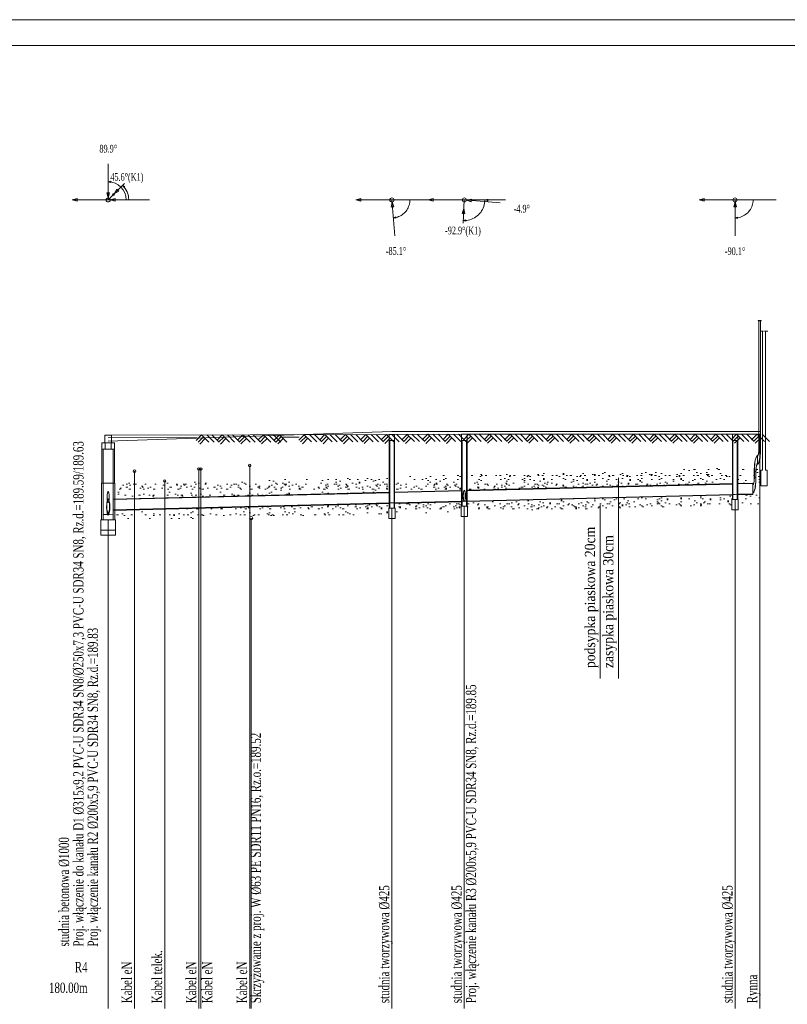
# Model space of a CAD drawing. Header units: metres. Extents: x 179 to 4242, y -694 to 805.
# Tile 17 of 25: x 1053 to 1202, y -196 to -5. Entities that reach past the tile are written whole.
import ezdxf
from ezdxf.enums import TextEntityAlignment as Align

# ---------------------------------------------------------------- set-up
doc = ezdxf.new("R2010")
doc.units = ezdxf.units.M
doc.header["$LTSCALE"] = 2
for name, color, linetype, lineweight in [('Budynki', 7, 'Continuous', 0), ('Liczby', 7, 'Continuous', 0), ('Linie_odn', 7, 'Continuous', 0), ('Linie_opisowe', 7, 'Continuous', 0), ('Linie_tabeli', 7, 'Continuous', 0), ('Odcinki', 7, 'Continuous', 20), ('Opis_PZ', 7, 'Continuous', 0), ('Opis_skrz', 1, 'Continuous', 0), ('Opis_uzbr_n', 7, 'Continuous', 0), ('Opis_wl', 7, 'Continuous', 0), ('Osie', 7, 'Continuous', 0), ('Podsypki', 7, 'Continuous', 0), ('Teksty', 7, 'Continuous', 0), ('Teren_istn', 3, 'Continuous', 0), ('Teren_proj', 7, 'Continuous', 0), ('Uzbr_nadz', 7, 'Continuous', 0), ('Uzbr_podz', 7, 'Continuous', 0), ('warstwa_nr_0', 8, 'Continuous', 0), ('Wezly', 7, 'Continuous', 0), ('Wymiary', 7, 'Continuous', 0)]:
    doc.layers.add(name, color=color, linetype=linetype, lineweight=lineweight)
doc.styles.add('Garamond', font='GARA.TTF')
doc.styles.get("Standard").update_dxf_attribs({"font": 'GARA.TTF', "width": 0.8})
pattern_1 = [(0, (0, 594), (15.24, 3.81), [-1.905, 0, -5.715, 0]), (0, (0, 594.1905), (15.24, 3.81), [-0.762, 0, -2.667, 0, -1.3716, 0, -5.715, 0]), (0, (0, 594.381), (15.24, 3.81), [-0.381, 0, -1.905, 0, -1.905, 0, -4.191, 0, -1.3716, 0]), (0, (0, 594.5715), (15.24, 3.81), [-1.3716, 0, -6.096, 0]), (0, (0, 594.762), (15.24, 3.81), [-4.572, 0, -4.572, 0]), (0, (0, 594.9525), (15.24, 3.81), [-6.477, 0]), (0, (0, 595.143), (15.24, 3.81), [-1.905, 0, -8.382, 0]), (0, (0, 595.3335), (15.24, 3.81), [-2.667, 0, -1.524, 0]), (0, (0, 595.524), (15.24, 3.81), [-3.81, 0]), (0, (0, 595.905), (15.24, 3.81), [-0.5334, 0, -5.715, 0, -3.429, 0]), (0, (0, 596.0955), (15.24, 3.81), [-0.762, 0, -0.0762, 0, -1.905, 0]), (0, (0, 596.286), (15.24, 3.81), [-0.381, 0, -4.953, 0, -5.715, 0]), (0, (0, 596.4765), (15.24, 3.81), [-3.81, 0]), (0, (0, 596.667), (15.24, 3.81), [-1.905, 0, -8.001, 0]), (0, (0, 597.048), (15.24, 3.81), [-9.144, 0]), (0, (0, 597.2385), (15.24, 3.81), [-1.905, 0, -0.1524, 0, -2.667, 0]), (0, (0, 597.429), (15.24, 3.81), [-0.5334, 0, -3.81, 0, -1.524, 0, -2.667, 0, -3.048, 0]), (0, (0, 597.6195), (15.24, 3.81), [-1.143, 0, -1.524, 0, -3.81, 0, -0.1524, 0, -1.905, 0]), (0, (0, 597.81), (15.24, 3.81), [-3.81, 0])]

msp = doc.modelspace()

# ---------------------------------------------------------------- hatches: boundary and pattern name
at = {"layer": 'Podsypki'}
h = msp.add_hatch(dxfattribs=at)
h.set_pattern_fill('SCREED', color=256, scale=0.3, style=0)
h.set_pattern_definition(pattern_1)
h.paths.add_polyline_path([(1125.451, -96.731), (1138.401, -96.407), (1138.401, -93.407), (1125.451, -93.731)])
h = msp.add_hatch(dxfattribs=at)
h.set_pattern_fill('SCREED', color=256, scale=0.3, style=0)
h.set_pattern_definition(pattern_1)
h.paths.add_polyline_path([(1139.523, -96.379), (1191.022, -95.092), (1191.022, -92.092), (1139.523, -93.379)])
h = msp.add_hatch(dxfattribs=at)
h.set_pattern_fill('SCREED', color=256, scale=0.3, style=0)
h.set_pattern_definition(pattern_1)
h.paths.add_polyline_path([(1192.144, -95.064), (1195.031, -94.991), (1195.031, -94.992), (1195.2, -94.987), (1195.198, -94.994), (1195.232, -94.849), (1195.261, -94.679), (1195.285, -94.488), (1195.302, -94.282), (1195.312, -94.075), (1195.312, -94.064), (1195.316, -93.841), (1195.316, -92.75), (1195.323, -92.269), (1195.337, -91.984), (1192.144, -92.064), (1192.144, -95.064)])
h = msp.add_hatch(dxfattribs=at)
h.set_pattern_fill('SCREED', color=256, scale=0.3, style=0)
h.set_pattern_definition(pattern_1)
h.paths.add_polyline_path([(1196.381, -94.958), (1196.381, -91.958), (1195.692, -91.975), (1195.677, -92.103), (1195.66, -92.31), (1195.649, -92.527), (1195.646, -92.75), (1195.631, -92.75), (1195.646, -92.75), (1195.646, -93.841), (1195.638, -94.322), (1195.616, -94.792), (1195.6, -94.977)])
h = msp.add_hatch(dxfattribs=at)
h.set_pattern_fill('SCREED', color=256, scale=0.3, style=0)
h.set_pattern_definition(pattern_1)
h.paths.add_polyline_path([(1071.077, -98.09), (1074.877, -97.995), (1074.877, -94.995), (1071.077, -95.09)])
h = msp.add_hatch(dxfattribs=at)
h.set_pattern_fill('SCREED', color=256, scale=0.3, style=0)
h.set_pattern_definition(pattern_1)
h.paths.add_polyline_path([(1074.877, -97.995), (1078.237, -97.911), (1078.237, -94.911), (1074.877, -94.995)])
h = msp.add_hatch(dxfattribs=at)
h.set_pattern_fill('SCREED', color=256, scale=0.3, style=0)
h.set_pattern_definition(pattern_1)
h.paths.add_polyline_path([(1078.337, -97.909), (1087.957, -97.668), (1087.957, -94.668), (1078.337, -94.909)])
h = msp.add_hatch(dxfattribs=at)
h.set_pattern_fill('SCREED', color=256, scale=0.3, style=0)
h.set_pattern_definition(pattern_1)
h.paths.add_polyline_path([(1087.957, -97.668), (1091.297, -97.585), (1091.297, -94.585), (1087.957, -94.668)])
h = msp.add_hatch(dxfattribs=at)
h.set_pattern_fill('SCREED', color=256, scale=0.3, style=0)
h.set_pattern_definition(pattern_1)
h.paths.add_polyline_path([(1091.297, -97.585), (1104.957, -97.243), (1104.957, -94.243), (1091.297, -94.585)])
h = msp.add_hatch(dxfattribs=at)
h.set_pattern_fill('SCREED', color=256, scale=0.3, style=0)
h.set_pattern_definition(pattern_1)
h.paths.add_polyline_path([(1104.957, -97.243), (1107.757, -97.173), (1107.757, -94.173), (1104.957, -94.243)])
h = msp.add_hatch(dxfattribs=at)
h.set_pattern_fill('SCREED', color=256, scale=0.3, style=0)
h.set_pattern_definition(pattern_1)
h.paths.add_polyline_path([(1124.329, -96.759), (1124.329, -93.759), (1107.757, -94.173), (1107.757, -97.173)])
h = msp.add_hatch(dxfattribs=at)
h.set_pattern_fill('SCREED', color=256, scale=0.3, style=0)
h.set_pattern_definition(pattern_1)
h.paths.add_polyline_path([(1191.022, -97.292), (1139.523, -98.579), (1139.523, -99.493), (1139.574, -99.493), (1139.574, -100.579), (1190.971, -99.292), (1190.971, -98.178), (1191.022, -98.178)])
h = msp.add_hatch(dxfattribs=at)
h.set_pattern_fill('SCREED', color=256, scale=0.3, style=0)
h.set_pattern_definition(pattern_1)
h.paths.add_polyline_path([(1195.031, -97.192), (1192.144, -97.264), (1192.144, -98.178), (1192.195, -98.178), (1192.195, -99.264), (1196.381, -99.158), (1196.381, -97.158)])
h = msp.add_hatch(dxfattribs=at)
h.set_pattern_fill('SCREED', color=256, scale=0.3, style=0)
h.set_pattern_definition(pattern_1)
h.paths.add_polyline_path([(1107.757, -99.373), (1104.957, -99.443), (1104.957, -101.444), (1107.757, -101.373)])
h = msp.add_hatch(dxfattribs=at)
h.set_pattern_fill('SCREED', color=256, scale=0.3, style=0)
h.set_pattern_definition(pattern_1)
h.paths.add_polyline_path([(1124.329, -99.845), (1124.329, -98.959), (1107.757, -99.373), (1107.757, -101.373), (1124.278, -100.959), (1124.278, -99.845)])
h = msp.add_hatch(dxfattribs=at)
h.set_pattern_fill('SCREED', color=256, scale=0.3, style=0)
h.set_pattern_definition(pattern_1)
h.paths.add_polyline_path([(1138.401, -98.607), (1125.451, -98.931), (1125.451, -99.845), (1125.502, -99.845), (1125.502, -100.931), (1138.35, -100.607), (1138.35, -99.493), (1138.401, -99.493)])
h = msp.add_hatch(dxfattribs=at)
h.set_pattern_fill('SCREED', color=256, scale=0.3, style=0)
h.set_pattern_definition(pattern_1)
h.paths.add_polyline_path([(1074.877, -100.195), (1071.077, -100.29), (1071.077, -102.087), (1071.197, -102.087), (1071.197, -102.29), (1074.877, -102.198)])
h = msp.add_hatch(dxfattribs=at)
h.set_pattern_fill('SCREED', color=256, scale=0.3, style=0)
h.set_pattern_definition(pattern_1)
h.paths.add_polyline_path([(1078.237, -100.111), (1074.877, -100.195), (1074.877, -102.198), (1078.237, -102.114)])
h = msp.add_hatch(dxfattribs=at)
h.set_pattern_fill('SCREED', color=256, scale=0.3, style=0)
h.set_pattern_definition(pattern_1)
h.paths.add_polyline_path([(1087.957, -99.868), (1078.337, -100.109), (1078.337, -102.111), (1087.957, -101.87)])
h = msp.add_hatch(dxfattribs=at)
h.set_pattern_fill('SCREED', color=256, scale=0.3, style=0)
h.set_pattern_definition(pattern_1)
h.paths.add_polyline_path([(1091.297, -99.785), (1087.957, -99.868), (1087.957, -101.87), (1091.297, -101.786)])
h = msp.add_hatch(dxfattribs=at)
h.set_pattern_fill('SCREED', color=256, scale=0.3, style=0)
h.set_pattern_definition(pattern_1)
h.paths.add_polyline_path([(1104.957, -99.443), (1091.297, -99.785), (1091.297, -101.786), (1097.268, -101.637, -0.580059), (1097.815, -101.623), (1104.957, -101.444)])

# ---------------------------------------------------------------- linework, layer by layer
at = {"layer": 'Budynki'}
msp.add_lwpolyline([(1197.916, -65.5), (1197.316, -65.5), (1197.516, -65.5), (1197.516, -92.5), (1197.816, -92.5), (1197.816, -95.5), (1197.216, -95.5), (1197.216, -95.5), (1196.616, -95.5), (1196.616, -92.5), (1196.916, -92.5), (1196.916, -65.5), (1197.116, -65.5), (1196.516, -65.5)], dxfattribs=at)
at = {"layer": 'Linie_opisowe'}
for p, q in [((1097.257, -91.579), (1097.257, -197)), ((1074.877, -92.691), (1074.877, -197)), ((1087.357, -92.249), (1087.357, -197)), ((1087.757, -92.249), (1087.757, -197)), ((1080.737, -94.578), (1080.737, -197)), ((1097.545, -101.786), (1097.545, -197))]:
    msp.add_line(p, q, dxfattribs=at)
at = {"layer": 'Linie_tabeli'}
msp.add_lwpolyline([(521.299, -297), (1571.787, -297), (1571.787, -10), (521.299, -10)], close=True, dxfattribs=at)
for points in [[(1196.381, -197), (1196.381, -85.5)], [(1191.583, -197), (1191.583, -98.188)], [(1124.89, -197), (1124.89, -99.856)], [(1138.962, -197), (1138.962, -99.504)], [(1069.757, -197), (1069.757, -102.107)]]:
    msp.add_lwpolyline(points, dxfattribs=at)
at = {"layer": 'Odcinki'}
for points in [[(1139.387, -96.483), (1191.158, -95.188), (1191.158, -95.088), (1139.387, -96.383)], [(1192.008, -95.167), (1195.031, -95.091), (1195.031, -94.991), (1192.008, -95.067)], [(1070.757, -98.198), (1124.465, -96.856), (1124.465, -96.756), (1070.757, -98.098)], [(1125.315, -96.834), (1138.537, -96.504), (1138.537, -96.404), (1125.315, -96.734)], [(1139.387, -98.483), (1191.158, -97.188), (1191.158, -97.288), (1139.387, -98.583)], [(1192.008, -97.167), (1195.031, -97.091), (1195.031, -97.192), (1192.008, -97.267)], [(1070.757, -100.198), (1124.465, -98.856), (1124.465, -98.956), (1070.757, -100.298)], [(1125.315, -98.834), (1138.537, -98.504), (1138.537, -98.604), (1125.315, -98.934)]]:
    msp.add_lwpolyline(points, close=True, dxfattribs=at)
at = {"layer": 'Opis_wl'}
for centre, major_axis in [((1069.757, -97.687), (0, -1.1)), ((1069.757, -97.687), (0, -1)), ((1138.962, -97.493), (0, -1.1)), ((1138.962, -97.493), (0, -1)), ((1069.757, -99.655), (0, -1.575)), ((1069.757, -99.655), (0, -1.432)), ((1069.757, -99.473), (0, -1.375)), ((1069.757, -99.473), (0, -1.25))]:
    msp.add_ellipse(centre, major_axis=major_axis, ratio=0.2, dxfattribs=at)
at = {"layer": 'Osie'}
for p, q in [((1069.757, -40), (1077.757, -40)), ((1124.89, -40), (1132.89, -40)), ((1138.962, -40), (1146.962, -40)), ((1191.583, -40), (1199.583, -40))]:
    msp.add_line(p, q, dxfattribs=at)
at = {"layer": 'Teksty'}
for p, q in [((1168.929, -132.921), (1168.929, -93.966)), ((1165.391, -132.921), (1165.391, -99.201))]:
    msp.add_line(p, q, dxfattribs=at)
at = {"layer": 'Teren_istn'}
msp.add_lwpolyline([(1069.757, -86.864), (1124.89, -85), (1138.962, -85), (1191.583, -85), (1196.381, -85)], dxfattribs=at)
at = {"layer": 'Teren_proj'}
msp.add_lwpolyline([(1069.757, -85.7), (1124.89, -85.541), (1138.962, -85.5), (1191.583, -85.5), (1196.381, -85.5)], dxfattribs=at)
at = {"layer": 'Uzbr_nadz'}
for p, q in [((1087.917, -85.647), (1086.859, -86.711)), ((1088.271, -86), (1087.214, -87.064)), ((1087.917, -85.647), (1089.335, -87.058)), ((1088.917, -85.644), (1090.335, -87.055)), ((1089.917, -85.642), (1091.335, -87.052)), ((1091.917, -85.636), (1090.859, -86.7)), ((1092.271, -85.988), (1091.214, -87.052)), ((1091.917, -85.636), (1093.335, -87.046)), ((1092.917, -85.633), (1094.335, -87.043)), ((1093.917, -85.63), (1095.335, -87.04)), ((1095.917, -85.624), (1094.859, -86.688)), ((1096.271, -85.977), (1095.214, -87.041)), ((1095.917, -85.624), (1097.335, -87.034)), ((1096.917, -85.621), (1098.335, -87.032)), ((1097.917, -85.619), (1099.335, -87.029)), ((1099.917, -85.613), (1098.859, -86.677)), ((1100.271, -85.965), (1099.214, -87.029)), ((1099.917, -85.613), (1101.335, -87.023)), ((1100.917, -85.61), (1102.335, -87.02)), ((1101.917, -85.607), (1103.335, -87.017)), ((1103.057, -85.604), (1101.999, -86.667)), ((1103.411, -85.956), (1102.354, -87.02)), ((1103.057, -85.604), (1104.475, -87.014)), ((1107.857, -85.59), (1106.799, -86.654)), ((1108.211, -85.942), (1107.154, -87.006)), ((1107.857, -85.59), (1109.275, -87)), ((1108.857, -85.587), (1110.275, -86.997)), ((1109.857, -85.584), (1111.275, -86.994)), ((1111.857, -85.578), (1110.799, -86.642)), ((1112.211, -85.931), (1111.154, -86.995)), ((1111.857, -85.578), (1113.275, -86.988)), ((1112.857, -85.575), (1114.275, -86.986)), ((1113.857, -85.573), (1115.275, -86.983)), ((1115.857, -85.567), (1114.799, -86.63)), ((1116.211, -85.919), (1115.154, -86.983)), ((1115.857, -85.567), (1117.275, -86.977)), ((1116.857, -85.564), (1118.275, -86.974)), ((1117.857, -85.561), (1119.275, -86.971)), ((1119.857, -85.555), (1118.799, -86.619)), ((1120.211, -85.908), (1119.154, -86.971)), ((1119.857, -85.555), (1121.275, -86.965)), ((1120.857, -85.552), (1122.275, -86.962)), ((1121.857, -85.549), (1123.275, -86.96)), ((1123.857, -85.544), (1122.799, -86.607)), ((1124.211, -85.896), (1123.154, -86.96)), ((1123.857, -85.544), (1125.275, -86.954)), ((1124.857, -85.541), (1126.275, -86.951)), ((1125.857, -85.538), (1127.275, -86.948)), ((1127.857, -85.532), (1126.799, -86.596)), ((1128.211, -85.885), (1127.154, -86.948)), ((1127.857, -85.532), (1129.275, -86.942)), ((1128.857, -85.529), (1130.275, -86.939)), ((1129.857, -85.526), (1131.275, -86.936)), ((1131.857, -85.52), (1130.799, -86.584)), ((1132.211, -85.873), (1131.154, -86.937)), ((1131.857, -85.52), (1133.275, -86.931)), ((1132.857, -85.518), (1134.275, -86.928)), ((1133.857, -85.515), (1135.275, -86.925)), ((1135.857, -85.509), (1134.799, -86.573)), ((1136.211, -85.861), (1135.154, -86.925)), ((1135.857, -85.509), (1137.275, -86.919)), ((1136.857, -85.506), (1138.275, -86.916)), ((1137.857, -85.503), (1139.275, -86.913)), ((1139.857, -85.5), (1138.796, -86.561)), ((1140.21, -85.853), (1139.15, -86.914)), ((1139.857, -85.5), (1141.271, -86.914)), ((1140.857, -85.5), (1142.271, -86.914)), ((1141.857, -85.5), (1143.271, -86.914)), ((1143.857, -85.5), (1142.796, -86.561)), ((1144.21, -85.854), (1143.15, -86.914)), ((1143.857, -85.5), (1145.271, -86.914)), ((1144.857, -85.5), (1146.271, -86.914)), ((1145.857, -85.5), (1147.271, -86.914)), ((1147.857, -85.5), (1146.796, -86.561)), ((1148.21, -85.854), (1147.15, -86.914)), ((1147.857, -85.5), (1149.271, -86.914)), ((1148.857, -85.5), (1150.271, -86.914)), ((1149.857, -85.5), (1151.271, -86.914)), ((1151.857, -85.5), (1150.796, -86.561)), ((1152.21, -85.854), (1151.15, -86.914)), ((1151.857, -85.5), (1153.271, -86.914)), ((1152.857, -85.5), (1154.271, -86.914)), ((1153.857, -85.5), (1155.271, -86.914)), ((1155.857, -85.5), (1154.796, -86.561)), ((1156.21, -85.854), (1155.15, -86.914)), ((1155.857, -85.5), (1157.271, -86.914)), ((1156.857, -85.5), (1158.271, -86.914)), ((1157.857, -85.5), (1159.271, -86.914)), ((1159.857, -85.5), (1158.796, -86.561)), ((1160.21, -85.854), (1159.15, -86.914)), ((1159.857, -85.5), (1161.271, -86.914)), ((1160.857, -85.5), (1162.271, -86.914)), ((1161.857, -85.5), (1163.271, -86.914)), ((1163.857, -85.5), (1162.796, -86.561)), ((1164.21, -85.854), (1163.15, -86.914)), ((1163.857, -85.5), (1165.271, -86.914)), ((1164.857, -85.5), (1166.271, -86.914)), ((1165.857, -85.5), (1167.271, -86.914)), ((1167.857, -85.5), (1166.796, -86.561)), ((1168.21, -85.854), (1167.15, -86.914)), ((1167.857, -85.5), (1169.271, -86.914)), ((1168.857, -85.5), (1170.271, -86.914)), ((1169.857, -85.5), (1171.271, -86.914)), ((1171.857, -85.5), (1170.796, -86.561)), ((1172.21, -85.854), (1171.15, -86.914)), ((1171.857, -85.5), (1173.271, -86.914)), ((1172.857, -85.5), (1174.271, -86.914)), ((1173.857, -85.5), (1175.271, -86.914)), ((1175.857, -85.5), (1174.796, -86.561)), ((1176.21, -85.854), (1175.15, -86.914)), ((1175.857, -85.5), (1177.271, -86.914)), ((1176.857, -85.5), (1178.271, -86.914)), ((1177.857, -85.5), (1179.271, -86.914)), ((1179.857, -85.5), (1178.796, -86.561)), ((1180.21, -85.854), (1179.15, -86.914)), ((1179.857, -85.5), (1181.271, -86.914)), ((1180.857, -85.5), (1182.271, -86.914)), ((1181.857, -85.5), (1183.271, -86.914)), ((1183.857, -85.5), (1182.796, -86.561)), ((1184.21, -85.854), (1183.15, -86.914)), ((1183.857, -85.5), (1185.271, -86.914)), ((1184.857, -85.5), (1186.271, -86.914)), ((1185.857, -85.5), (1187.271, -86.914)), ((1187.857, -85.5), (1186.796, -86.561)), ((1188.21, -85.854), (1187.15, -86.914)), ((1187.857, -85.5), (1189.271, -86.914)), ((1188.857, -85.5), (1190.271, -86.914)), ((1189.857, -85.5), (1191.271, -86.914)), ((1191.857, -85.5), (1190.796, -86.561)), ((1192.21, -85.854), (1191.15, -86.914)), ((1191.857, -85.5), (1193.271, -86.914)), ((1192.857, -85.5), (1194.271, -86.914)), ((1193.857, -85.5), (1195.271, -86.914)), ((1195.857, -85.5), (1194.796, -86.561)), ((1196.21, -85.854), (1195.15, -86.914)), ((1195.857, -85.5), (1197.271, -86.914)), ((1196.857, -85.5), (1198.271, -86.914)), ((1088.626, -86.352), (1087.568, -87.416)), ((1092.626, -86.341), (1091.568, -87.405)), ((1096.626, -86.329), (1095.568, -87.393)), ((1100.626, -86.318), (1099.568, -87.381)), ((1103.766, -86.309), (1102.708, -87.372)), ((1108.566, -86.295), (1107.508, -87.359)), ((1112.566, -86.283), (1111.508, -87.347)), ((1116.566, -86.272), (1115.508, -87.336)), ((1120.566, -86.26), (1119.508, -87.324)), ((1124.566, -86.249), (1123.508, -87.312)), ((1128.566, -86.237), (1127.508, -87.301)), ((1132.566, -86.226), (1131.508, -87.289)), ((1136.566, -86.214), (1135.508, -87.278)), ((1140.564, -86.207), (1139.504, -87.268)), ((1144.564, -86.207), (1143.503, -87.268)), ((1148.564, -86.207), (1147.503, -87.268)), ((1152.564, -86.207), (1151.503, -87.268)), ((1156.564, -86.207), (1155.503, -87.268)), ((1160.564, -86.207), (1159.503, -87.268)), ((1164.564, -86.207), (1163.503, -87.268)), ((1168.564, -86.207), (1167.503, -87.268)), ((1172.564, -86.207), (1171.503, -87.268)), ((1176.564, -86.207), (1175.503, -87.268)), ((1180.564, -86.207), (1179.503, -87.268)), ((1184.564, -86.207), (1183.503, -87.268)), ((1188.564, -86.207), (1187.503, -87.268)), ((1192.564, -86.207), (1191.503, -87.268)), ((1196.564, -86.207), (1195.503, -87.268))]:
    msp.add_line(p, q, dxfattribs=at)
for points in [[(1069.757, -86.2), (1086.917, -86.15)], [(1103.057, -86.104), (1106.857, -86.093)]]:
    msp.add_lwpolyline(points, dxfattribs=at)
at = {"layer": 'Uzbr_podz'}
for centre, radius in [((1097.257, -91.579), 0.25), ((1074.877, -92.691), 0.25), ((1087.357, -92.249), 0.25), ((1087.757, -92.249), 0.25), ((1080.737, -94.578), 0.25), ((1097.545, -101.786), 0.315), ((1097.545, -101.786), 0.3)]:
    msp.add_circle(centre, radius, dxfattribs=at)
at = {"layer": 'warstwa_nr_0'}
msp.add_lwpolyline([(496.299, -302), (1576.787, -302), (1576.787, -5), (496.299, -5)], close=True, dxfattribs=at)
at = {"layer": 'Wezly'}
for p, q in [((1070.357, -87.2), (1069.157, -87.2)), ((1070.357, -88.4), (1069.157, -88.4)), ((1195.931, -91.4), (1195.931, -89.6)), ((1195.931, -89.6), (1195.931, -91.4)), ((1196.201, -88.25), (1196.561, -88.25)), ((1195.661, -92.75), (1195.301, -92.75)), ((1070.877, -95), (1068.637, -95)), ((1195.031, -95.192), (1195.031, -96.991)), ((1195.301, -93.841), (1195.661, -93.841))]:
    msp.add_line(p, q, dxfattribs=at)
for points in [[(1196.081, -63.5), (1196.681, -63.5), (1196.681, -63.4), (1196.081, -63.4)], [(1196.231, -88.25), (1196.231, -63.5), (1196.216, -63.5), (1196.216, -88.25)], [(1196.531, -88.25), (1196.531, -63.5), (1196.546, -63.5), (1196.546, -88.25)], [(1069.133, -87.2), (1070.381, -87.2), (1070.381, -85.7), (1069.133, -85.7)], [(1124.358, -86.741), (1125.421, -86.741), (1125.421, -85.541), (1124.358, -85.541)], [(1138.431, -86.7), (1139.494, -86.7), (1139.494, -85.5), (1138.431, -85.5)], [(1191.052, -86.7), (1192.115, -86.7), (1192.115, -85.5), (1191.052, -85.5)], [(1069.157, -87.2), (1068.507, -87.2), (1068.507, -88.4), (1069.157, -88.4)], [(1070.357, -87.2), (1071.007, -87.2), (1071.007, -88.4), (1070.357, -88.4)], [(1124.358, -99.856), (1125.421, -99.856), (1125.421, -86.741), (1124.358, -86.741)], [(1124.465, -99.856), (1125.315, -99.856), (1125.315, -86.741), (1124.465, -86.741)], [(1138.431, -99.504), (1139.494, -99.504), (1139.494, -86.7), (1138.431, -86.7)], [(1138.537, -99.504), (1139.387, -99.504), (1139.387, -86.7), (1138.537, -86.7)], [(1191.052, -98.188), (1192.115, -98.188), (1192.115, -86.7), (1191.052, -86.7)], [(1191.158, -98.188), (1192.008, -98.188), (1192.008, -86.7), (1191.158, -86.7)], [(1068.757, -95), (1068.507, -95), (1068.507, -88.4), (1068.757, -88.4)], [(1070.757, -95), (1071.007, -95), (1071.007, -88.4), (1070.757, -88.4)], [(1195.331, -93.841), (1195.331, -92.75), (1195.316, -92.75), (1195.316, -93.841)], [(1195.631, -93.841), (1195.631, -92.75), (1195.646, -92.75), (1195.646, -93.841)], [(1068.757, -102.107), (1068.437, -102.107), (1068.437, -95), (1068.757, -95)], [(1070.757, -102.107), (1071.077, -102.107), (1071.077, -95), (1070.757, -95)], [(1191.583, -98.188), (1191.158, -98.188), (1191.158, -97.188), (1191.583, -97.178), (1192.008, -97.167), (1192.008, -98.188)], [(1124.89, -99.856), (1124.465, -99.856), (1124.465, -98.856), (1124.89, -98.845), (1125.315, -98.834), (1125.315, -99.856)], [(1138.962, -99.504), (1138.537, -99.504), (1138.537, -98.504), (1138.962, -98.493), (1139.387, -98.483), (1139.387, -99.504)], [(1190.971, -100.188), (1192.195, -100.188), (1192.195, -98.188), (1190.971, -98.188)], [(1069.757, -102.107), (1068.757, -102.107), (1068.757, -101.087), (1069.757, -101.087), (1070.757, -101.058), (1070.757, -102.107)], [(1124.278, -101.856), (1125.502, -101.856), (1125.502, -99.856), (1124.278, -99.856)], [(1138.35, -101.504), (1139.574, -101.504), (1139.574, -99.504), (1138.35, -99.504)], [(1068.317, -104.107), (1071.197, -104.107), (1071.197, -102.107), (1068.317, -102.107)], [(1068.317, -105.107), (1071.197, -105.107), (1071.197, -104.107), (1068.317, -104.107)]]:
    msp.add_lwpolyline(points, close=True, dxfattribs=at)
for points in [[(1195.931, -89.675), (1195.835, -89.713), (1195.741, -89.826), (1195.652, -90.01), (1195.569, -90.262), (1195.496, -90.576), (1195.433, -90.943), (1195.383, -91.354), (1195.346, -91.8), (1195.323, -92.269), (1195.316, -92.75)], [(1195.931, -89.75), (1195.837, -89.787), (1195.745, -89.897), (1195.658, -90.077), (1195.578, -90.323), (1195.506, -90.629), (1195.445, -90.987), (1195.396, -91.388), (1195.36, -91.823), (1195.338, -92.281), (1195.331, -92.75)], [(1195.931, -89.75), (1195.978, -89.731), (1196.023, -89.677), (1196.067, -89.587), (1196.107, -89.464), (1196.143, -89.311), (1196.173, -89.132), (1196.198, -88.931), (1196.216, -88.714), (1196.227, -88.485), (1196.231, -88.25)], [(1195.931, -89.675), (1195.975, -89.658), (1196.019, -89.605), (1196.06, -89.52), (1196.098, -89.403), (1196.132, -89.258), (1196.161, -89.088), (1196.185, -88.897), (1196.202, -88.69), (1196.212, -88.473), (1196.216, -88.25)], [(1195.931, -91.25), (1196.025, -91.213), (1196.116, -91.103), (1196.203, -90.923), (1196.283, -90.677), (1196.355, -90.371), (1196.416, -90.013), (1196.465, -89.612), (1196.501, -89.177), (1196.523, -88.719), (1196.531, -88.25)], [(1195.931, -91.325), (1196.027, -91.287), (1196.121, -91.174), (1196.21, -90.99), (1196.292, -90.738), (1196.366, -90.424), (1196.428, -90.057), (1196.479, -89.646), (1196.516, -89.2), (1196.538, -88.731), (1196.546, -88.25)], [(1195.931, -91.25), (1195.884, -91.269), (1195.838, -91.323), (1195.795, -91.413), (1195.754, -91.536), (1195.719, -91.689), (1195.688, -91.868), (1195.663, -92.069), (1195.645, -92.286), (1195.634, -92.515), (1195.631, -92.75)], [(1195.931, -91.325), (1195.886, -91.342), (1195.843, -91.395), (1195.801, -91.48), (1195.763, -91.597), (1195.729, -91.742), (1195.7, -91.912), (1195.677, -92.103), (1195.66, -92.31), (1195.649, -92.527), (1195.646, -92.75)], [(1195.031, -95.341), (1195.078, -95.323), (1195.123, -95.268), (1195.167, -95.178), (1195.207, -95.055), (1195.243, -94.902), (1195.273, -94.723), (1195.298, -94.523), (1195.316, -94.305), (1195.327, -94.076), (1195.331, -93.841)], [(1195.031, -95.266), (1195.075, -95.249), (1195.119, -95.197), (1195.16, -95.111), (1195.198, -94.994), (1195.232, -94.849), (1195.261, -94.679), (1195.285, -94.488), (1195.302, -94.282), (1195.312, -94.064), (1195.316, -93.841)], [(1195.031, -96.841), (1195.125, -96.805), (1195.216, -96.695), (1195.303, -96.514), (1195.383, -96.269), (1195.455, -95.963), (1195.516, -95.605), (1195.565, -95.203), (1195.601, -94.769), (1195.623, -94.311), (1195.631, -93.841)], [(1195.031, -96.917), (1195.127, -96.879), (1195.221, -96.766), (1195.31, -96.581), (1195.392, -96.329), (1195.466, -96.016), (1195.528, -95.649), (1195.579, -95.237), (1195.616, -94.792), (1195.638, -94.322), (1195.646, -93.841)]]:
    msp.add_lwpolyline(points, dxfattribs=at)
at = {"layer": 'Wymiary'}
for p, q in [((1069.757, -40), (1069.767, -33)), ((1069.757, -40), (1072.907, -36.787)), ((1069.757, -40), (1062.757, -40)), ((1069.757, -40), (1073.757, -39.998)), ((1124.89, -40), (1117.89, -40)), ((1124.89, -40), (1125.489, -46.974)), ((1138.962, -40), (1131.962, -40)), ((1138.962, -40), (1138.737, -44.494)), ((1138.962, -40), (1145.937, -40.598)), ((1191.583, -40), (1184.583, -40)), ((1191.583, -40), (1191.576, -47))]:
    msp.add_line(p, q, dxfattribs=at)
for points in [[(1069.762, -36.5), (1070.245, -36.63), (1070.245, -36.371)], [(1070.947, -38.786), (1071.808, -38.278), (1071.438, -37.915)], [(1072.557, -37.144), (1072.811, -37.574), (1072.993, -37.39)], [(1062.757, -40), (1063.723, -40.259), (1063.723, -39.741)], [(1069.757, -39.6), (1070.018, -38.635), (1069.5, -38.634)], [(1070.157, -40), (1071.123, -40.258), (1071.122, -39.741)], [(1117.89, -40), (1118.856, -40.259), (1118.856, -39.741)], [(1131.962, -40), (1132.928, -40.259), (1132.928, -39.741)], [(1139.361, -40.034), (1140.301, -40.375), (1140.345, -39.859)], [(1143.446, -40.384), (1143.616, -39.914), (1143.358, -39.892)], [(1184.583, -40), (1185.549, -40.259), (1185.549, -39.741)], [(1124.924, -40.399), (1124.749, -41.383), (1125.264, -41.339)], [(1138.877, -41.698), (1138.57, -42.65), (1139.087, -42.676)], [(1191.583, -40.4), (1191.323, -41.366), (1191.841, -41.366)], [(1125.189, -43.487), (1125.682, -43.575), (1125.66, -43.317)], [(1138.762, -43.995), (1139.238, -44.148), (1139.251, -43.89)], [(1191.58, -43.5), (1192.062, -43.63), (1192.063, -43.371)]]:
    msp.add_lwpolyline(points, close=True, dxfattribs=at)
for points in [[(1125.189, -43.487), (1125.447, -43.455), (1125.702, -43.404), (1125.952, -43.335), (1126.197, -43.247), (1126.434, -43.141), (1126.663, -43.018), (1126.882, -42.878), (1127.09, -42.722), (1127.286, -42.551), (1127.468, -42.366), (1127.637, -42.169), (1127.79, -41.959), (1127.927, -41.738), (1128.048, -41.508), (1128.151, -41.27), (1128.236, -41.024), (1128.303, -40.773), (1128.351, -40.518), (1128.38, -40.26), (1128.39, -40)], [(1138.762, -43.995), (1139.086, -43.998), (1139.409, -43.975), (1139.73, -43.926), (1140.045, -43.851), (1140.353, -43.75), (1140.652, -43.625), (1140.94, -43.477), (1141.215, -43.305), (1141.475, -43.112), (1141.719, -42.898), (1141.945, -42.666), (1142.151, -42.416), (1142.336, -42.149), (1142.499, -41.869), (1142.638, -41.577), (1142.754, -41.274), (1142.845, -40.963), (1142.91, -40.646), (1142.949, -40.324), (1142.962, -40)], [(1191.58, -43.5), (1191.854, -43.49), (1192.127, -43.457), (1192.397, -43.404), (1192.662, -43.33), (1192.92, -43.235), (1193.17, -43.12), (1193.41, -42.986), (1193.639, -42.833), (1193.855, -42.663), (1194.057, -42.476), (1194.244, -42.274), (1194.414, -42.058), (1194.567, -41.83), (1194.701, -41.59), (1194.817, -41.34), (1194.912, -41.082), (1194.986, -40.818), (1195.04, -40.548), (1195.073, -40.275), (1195.083, -40)]]:
    msp.add_lwpolyline(points, dxfattribs=at)
for centre, radius in [((1069.757, -40), 0.4), ((1070.807, -38.929), 0.2), ((1124.89, -40), 0.4), ((1138.962, -40), 0.4), ((1191.583, -40), 0.4)]:
    msp.add_circle(centre, radius, dxfattribs=at)
for centre, radius, start, end in [((1069.757, -40), 3.5, 0.00134, 89.91184), ((1069.756, -40), 4.001, 0.00296, 45.56171)]:
    msp.add_arc(centre, radius, start, end, dxfattribs=at)

# ---------------------------------------------------------------- texts
at = {"layer": 'Liczby', "width": 0.8}
for s, p in [('89.9%%D', (1069.77, -30.8)), ('45.6%%D(K1)', (1073.397, -36.287)), ('-4.9%%D', (1150.121, -42.457)), ('-92.9%%D(K1)', (1138.702, -46.693)), ('-85.1%%D', (1125.678, -50.666)), ('-90.1%%D', (1191.573, -50.7))]:
    msp.add_text(s, height=1.5, dxfattribs=at).set_placement(p, align=Align.CENTER)
at = {"layer": 'Linie_odn', "style": 'Garamond'}
for s, p in [('podsypka piaskowa 20cm', (1164.391, -130.921)), ('zasypka piaskowa 30cm', (1167.929, -130.921))]:
    msp.add_text(s, height=2, rotation=90, dxfattribs=at).set_placement(p)
at = {"layer": 'Linie_tabeli', "width": 0.8}
for s, p in [('R4', (1065.757, -190)), ('180.00m', (1065.757, -194))]:
    msp.add_text(s, height=2, dxfattribs=at).set_placement(p, align=Align.RIGHT)
at = {"layer": 'Opis_PZ', "width": 0.8}
for s, p in [('studnia betonowa %%C1000', (1062.157, -185)), ('studnia tworzywowa %%C425', (1124.39, -196)), ('studnia tworzywowa %%C425', (1138.462, -196)), ('studnia tworzywowa %%C425', (1191.083, -196)), ('Rynna', (1195.881, -196))]:
    msp.add_text(s, height=2, rotation=90, dxfattribs=at).set_placement(p)
at = {"layer": 'Opis_skrz', "width": 0.8}
msp.add_text('Skrzyżowanie z proj. W %%C63 PE SDR11 PN16, Rz.o.=189.52', height=2, rotation=90, dxfattribs=at).set_placement((1099.433, -196))
at = {"layer": 'Opis_uzbr_n', "width": 0.8}
for s, p in [('Kabel telek.', (1080.237, -196)), ('Kabel eN', (1074.377, -196)), ('Kabel eN', (1086.857, -196)), ('Kabel eN', (1090.002, -196)), ('Kabel eN', (1096.757, -196))]:
    msp.add_text(s, height=2, rotation=90, dxfattribs=at).set_placement(p)
at = {"layer": 'Opis_wl', "width": 0.8}
for s, p in [('Proj. włączenie do kanału D1 %%c315x9,2 PVC-U SDR34 SN8/%%c250x7,3 PVC-U SDR34 SN8, Rz.d.=189.59/189.63', (1064.957, -185)), ('Proj. włączenie kanału R2 %%c200x5,9 PVC-U SDR34 SN8, Rz.d.=189.83', (1067.757, -185)), ('Proj. włączenie kanału R3 %%c200x5,9 PVC-U SDR34 SN8, Rz.d.=189.85', (1141.262, -196))]:
    msp.add_text(s, height=2, rotation=90, dxfattribs=at).set_placement(p)

doc.saveas('drawing.dxf')
